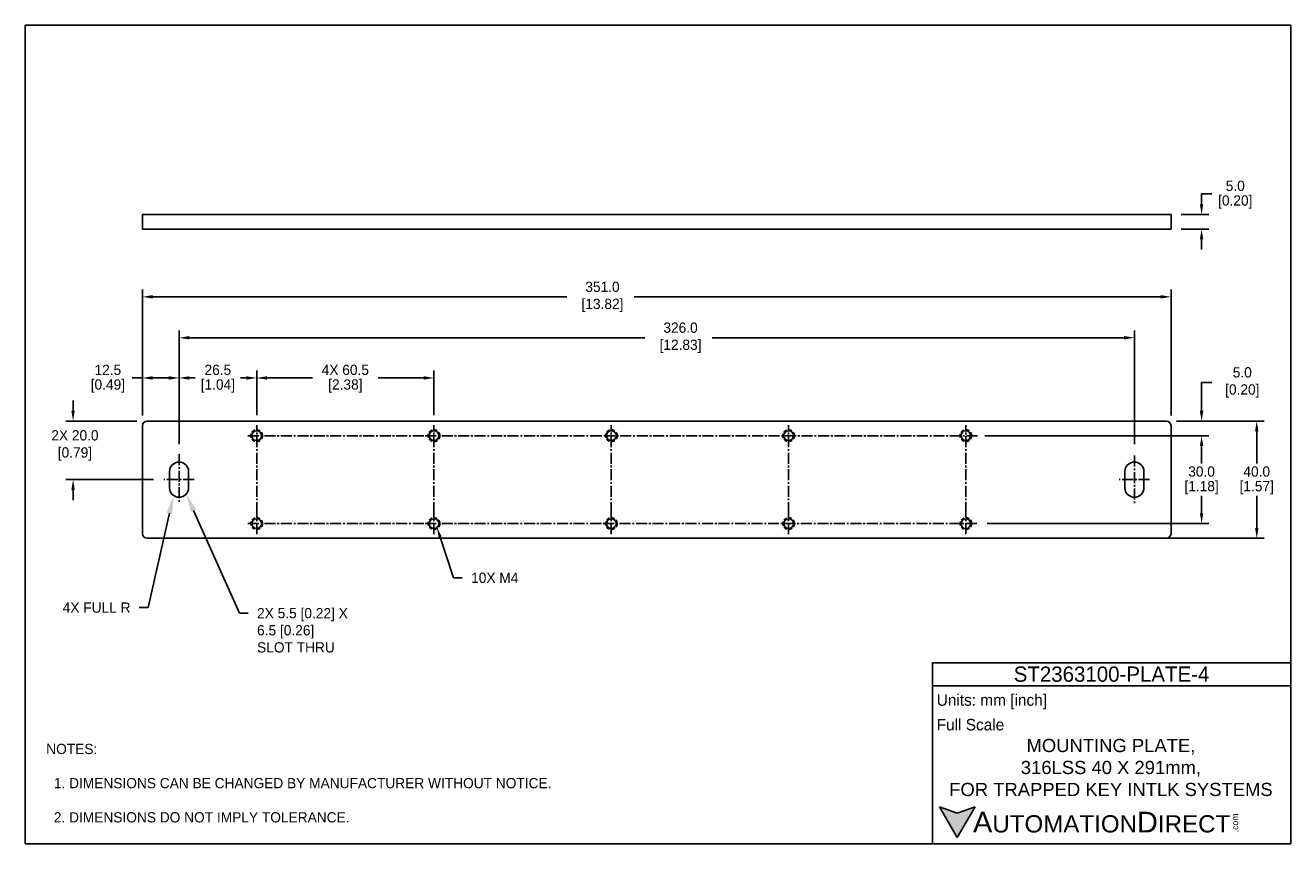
# Model space of a CAD drawing. Header units: inches. Extents: x 0 to 432, y 0 to 279.
import ezdxf
from ezdxf import colors
from ezdxf.entities.mleader import LeaderData, LeaderLine
from ezdxf.math import Vec2, Vec3

# ---------------------------------------------------------------- set-up
doc = ezdxf.new("R2010")
doc.units = ezdxf.units.IN
doc.header["$LTSCALE"] = 10
doc.header["$MEASUREMENT"] = 0
doc.linetypes.add('CENTER2', pattern=[1.125, 0.75, -0.125, 0.125, -0.125])
doc.linetypes.add('HIDDEN2', pattern=[0.1875, 0.125, -0.0625])
for name, color, linetype in [('CENTERLINE', 40, 'CENTER2'), ('DIMENSIONS', 140, 'Continuous'), ('HIDDEN', 102, 'HIDDEN2'), ('TEXT', 140, 'Continuous')]:
    doc.layers.add(name, color=color, linetype=linetype)
doc.styles.add('型式1', font='txt')
doc.dimstyles.get("Standard").update_dxf_attribs({"dimtxt": 3.5, "dimasz": 3.5, "dimexe": 2.5, "dimexo": 3.5, "dimgap": 1, "dimtad": 0, "dimtih": 1, "dimtoh": 1, "dimdec": 1, "dimzin": 0, "dimdsep": 46, "dimtxsty": 'Standard', "dimcen": 0, "dimadec": 0, "dimazin": 0, "dimtfac": 1, "dimtdec": 1, "dimtofl": 0, "dimtmove": 0, "dimatfit": 3, "dimfxl": 1, "dimtolj": 1, "dimtzin": 0, "dimarcsym": 0})

# ---------------------------------------------------------------- blocks, each defined once
blk = doc.blocks.new('*D12')
at = {"layer": 'DEFPOINTS', "color": 0, "transparency": 16777216}
for p in [(390.96, 186.69), (39.96, 142.7), (390.96, 142.7)]:
    blk.add_point(p, dxfattribs=at)
at = {"layer": 'DIMENSIONS', "color": 0, "lineweight": -2, "transparency": 16777216}
for p, q in [((39.96, 146.2), (39.96, 189.19)), ((43.46, 186.69), (184.8, 186.69)), ((387.46, 186.69), (207.8, 186.69)), ((390.96, 146.2), (390.96, 189.19))]:
    blk.add_line(p, q, dxfattribs=at)
at = {"layer": 'DIMENSIONS', "color": 0, "transparency": 16777216}
for points in [[(43.46, 187.28), (43.46, 186.11), (39.96, 186.69)], [(387.46, 187.28), (387.46, 186.11), (390.96, 186.69)]]:
    blk.add_solid(points, dxfattribs=at)
at = {"layer": 'DIMENSIONS', "color": 0, "transparency": 16777216, "insert": (196.3, 186.69), "char_height": 3.5, "attachment_point": 5}
blk.add_mtext('\\A1; 351.0\\P [13.82]', dxfattribs=at)
blk = doc.blocks.new('*D13')
at = {"layer": 'DEFPOINTS', "color": 0, "transparency": 16777216}
for p in [(41.54, 144.29), (16.29, 124.29), (47.26, 124.29)]:
    blk.add_point(p, dxfattribs=at)
at = {"layer": 'DIMENSIONS', "color": 0, "lineweight": -2, "transparency": 16777216}
for p, q in [((16.29, 147.79), (16.29, 151.29)), ((38.04, 144.29), (13.79, 144.29)), ((43.76, 124.29), (13.79, 124.29)), ((16.29, 120.79), (16.29, 117.29))]:
    blk.add_line(p, q, dxfattribs=at)
at = {"layer": 'DIMENSIONS', "color": 0, "transparency": 16777216}
for points in [[(15.71, 147.79), (16.87, 147.79), (16.29, 144.29)], [(15.71, 120.79), (16.87, 120.79), (16.29, 124.29)]]:
    blk.add_solid(points, dxfattribs=at)
at = {"layer": 'DIMENSIONS', "color": 0, "transparency": 16777216, "insert": (16.29, 135.98), "char_height": 3.5, "attachment_point": 5}
blk.add_mtext('\\A1; 2X 20.0\\P [0.79]', dxfattribs=at)
blk = doc.blocks.new('*D15')
at = {"layer": 'DEFPOINTS', "color": 0, "transparency": 16777216}
for p in [(78.96, 159), (78.96, 142.85), (52.46, 132.94)]:
    blk.add_point(p, dxfattribs=at)
at = {"layer": 'DIMENSIONS', "color": 0, "lineweight": -2, "transparency": 16777216}
for p, q in [((52.46, 136.44), (52.46, 161.5)), ((78.96, 146.35), (78.96, 161.5)), ((55.96, 159), (58, 159)), ((75.46, 159), (73.42, 159))]:
    blk.add_line(p, q, dxfattribs=at)
at = {"layer": 'DIMENSIONS', "color": 0, "transparency": 16777216}
for points in [[(55.96, 159.59), (55.96, 158.42), (52.46, 159)], [(75.46, 159.59), (75.46, 158.42), (78.96, 159)]]:
    blk.add_solid(points, dxfattribs=at)
at = {"layer": 'DIMENSIONS', "color": 0, "transparency": 16777216, "char_height": 3.5, "attachment_point": 5}
for s, insert in [('\\A1;26.5', (65.71, 161.75)), ('\\A1;[1.04]', (65.71, 156.25))]:
    blk.add_mtext(s, dxfattribs=dict(at, insert=insert))
blk = doc.blocks.new('*D16')
at = {"layer": 'DEFPOINTS', "color": 0, "transparency": 16777216}
for p in [(39.96, 159), (39.96, 142.7), (52.46, 132.94)]:
    blk.add_point(p, dxfattribs=at)
at = {"layer": 'DIMENSIONS', "color": 0, "lineweight": -2, "transparency": 16777216}
for p, q in [((39.96, 146.2), (39.96, 161.5)), ((52.46, 136.44), (52.46, 161.5)), ((39.96, 159), (36.46, 159)), ((48.96, 159), (43.46, 159))]:
    blk.add_line(p, q, dxfattribs=at)
at = {"layer": 'DIMENSIONS', "color": 0, "transparency": 16777216}
for points in [[(43.46, 159.59), (43.46, 158.42), (39.96, 159)], [(48.96, 159.59), (48.96, 158.42), (52.46, 159)]]:
    blk.add_solid(points, dxfattribs=at)
at = {"layer": 'DIMENSIONS', "color": 0, "transparency": 16777216, "char_height": 3.5, "attachment_point": 5}
for s, insert in [('\\A1;12.5', (28.17, 161.75)), ('\\A1;[0.49]', (28.17, 156.25))]:
    blk.add_mtext(s, dxfattribs=dict(at, insert=insert))
blk = doc.blocks.new('*D17')
at = {"layer": 'DEFPOINTS', "color": 0, "transparency": 16777216}
for p in [(139.46, 159), (78.96, 142.85), (139.46, 142.85)]:
    blk.add_point(p, dxfattribs=at)
at = {"layer": 'DIMENSIONS', "color": 0, "lineweight": -2, "transparency": 16777216}
for p, q in [((78.96, 146.35), (78.96, 161.5)), ((139.46, 146.35), (139.46, 161.5)), ((82.46, 159), (98, 159)), ((135.96, 159), (120.42, 159))]:
    blk.add_line(p, q, dxfattribs=at)
at = {"layer": 'DIMENSIONS', "color": 0, "transparency": 16777216}
for points in [[(82.46, 159.59), (82.46, 158.42), (78.96, 159)], [(135.96, 159.59), (135.96, 158.42), (139.46, 159)]]:
    blk.add_solid(points, dxfattribs=at)
at = {"layer": 'DIMENSIONS', "color": 0, "transparency": 16777216, "char_height": 3.5, "attachment_point": 5}
for s, insert in [('\\A1;4X 60.5', (109.21, 161.75)), ('\\A1;[2.38]', (109.21, 156.25))]:
    blk.add_mtext(s, dxfattribs=dict(at, insert=insert))
blk = doc.blocks.new('*D18')
at = {"layer": 'DEFPOINTS', "color": 0, "transparency": 16777216}
for p in [(389.37, 144.29), (385.87, 104.29), (420.21, 104.29)]:
    blk.add_point(p, dxfattribs=at)
at = {"layer": 'DIMENSIONS', "color": 0, "lineweight": -2, "transparency": 16777216}
for p, q in [((392.87, 144.29), (422.71, 144.29)), ((420.21, 140.79), (420.21, 129.79)), ((420.21, 107.79), (420.21, 118.79)), ((389.37, 104.29), (422.71, 104.29))]:
    blk.add_line(p, q, dxfattribs=at)
at = {"layer": 'DIMENSIONS', "color": 0, "transparency": 16777216}
for points in [[(419.63, 140.79), (420.79, 140.79), (420.21, 144.29)], [(419.63, 107.79), (420.79, 107.79), (420.21, 104.29)]]:
    blk.add_solid(points, dxfattribs=at)
at = {"layer": 'DIMENSIONS', "color": 0, "transparency": 16777216, "char_height": 3.5, "attachment_point": 5}
for s, insert in [('\\A1;40.0', (420.21, 127.04)), ('\\A1;[1.57]', (420.21, 121.54))]:
    blk.add_mtext(s, dxfattribs=dict(at, insert=insert))
blk = doc.blocks.new('*D19')
at = {"layer": 'DEFPOINTS', "color": 0, "transparency": 16777216}
for p in [(389.37, 144.29), (401.39, 144.29), (323.95, 139.29)]:
    blk.add_point(p, dxfattribs=at)
at = {"layer": 'DIMENSIONS', "color": 0, "lineweight": -2, "transparency": 16777216}
for p, q in [((401.39, 147.79), (401.39, 157.48)), ((401.39, 157.48), (404.89, 157.48)), ((392.87, 144.29), (403.89, 144.29)), ((327.45, 139.29), (403.89, 139.29)), ((401.39, 135.79), (401.39, 132.29))]:
    blk.add_line(p, q, dxfattribs=at)
at = {"layer": 'DIMENSIONS', "color": 0, "transparency": 16777216}
for points in [[(400.81, 147.79), (401.98, 147.79), (401.39, 144.29)], [(400.81, 135.79), (401.98, 135.79), (401.39, 139.29)]]:
    blk.add_solid(points, dxfattribs=at)
at = {"layer": 'DIMENSIONS', "color": 0, "transparency": 16777216, "insert": (414.64, 157.48), "char_height": 3.5, "attachment_point": 5}
blk.add_mtext('\\A1; 5.0\\P [0.20]', dxfattribs=at)
blk = doc.blocks.new('*D14')
at = {"layer": 'DEFPOINTS', "color": 0, "transparency": 16777216}
for p in [(324.89, 139.29), (324.69, 109.29), (401.39, 109.29)]:
    blk.add_point(p, dxfattribs=at)
at = {"layer": 'DIMENSIONS', "color": 0, "lineweight": -2, "transparency": 16777216}
for p, q in [((328.39, 139.29), (403.89, 139.29)), ((401.39, 135.79), (401.39, 129.79)), ((401.39, 112.79), (401.39, 118.79)), ((328.19, 109.29), (403.89, 109.29))]:
    blk.add_line(p, q, dxfattribs=at)
at = {"layer": 'DIMENSIONS', "color": 0, "transparency": 16777216}
for points in [[(400.81, 135.79), (401.98, 135.79), (401.39, 139.29)], [(400.81, 112.79), (401.98, 112.79), (401.39, 109.29)]]:
    blk.add_solid(points, dxfattribs=at)
at = {"layer": 'DIMENSIONS', "color": 0, "transparency": 16777216, "char_height": 3.5, "attachment_point": 5}
for s, insert in [('\\A1;30.0', (401.39, 127.04)), ('\\A1;[1.18]', (401.39, 121.54))]:
    blk.add_mtext(s, dxfattribs=dict(at, insert=insert))
blk = doc.blocks.new('*D20')
at = {"layer": 'DEFPOINTS', "color": 0, "transparency": 16777216}
for p in [(378.46, 172.73), (52.46, 132.94), (378.46, 132.94)]:
    blk.add_point(p, dxfattribs=at)
at = {"layer": 'DIMENSIONS', "color": 0, "lineweight": -2, "transparency": 16777216}
for p, q in [((52.46, 136.44), (52.46, 175.23)), ((55.96, 172.73), (211.44, 172.73)), ((374.96, 172.73), (234.44, 172.73)), ((378.46, 136.44), (378.46, 175.23))]:
    blk.add_line(p, q, dxfattribs=at)
at = {"layer": 'DIMENSIONS', "color": 0, "transparency": 16777216}
for points in [[(55.96, 173.31), (55.96, 172.14), (52.46, 172.73)], [(374.96, 173.31), (374.96, 172.14), (378.46, 172.73)]]:
    blk.add_solid(points, dxfattribs=at)
at = {"layer": 'DIMENSIONS', "color": 0, "transparency": 16777216, "insert": (222.94, 172.73), "char_height": 3.5, "attachment_point": 5}
blk.add_mtext('\\A1; 326.0\\P [12.83]', dxfattribs=at)
blk = doc.blocks.new('*D21')
at = {"layer": 'DEFPOINTS', "color": 0, "transparency": 16777216}
for p in [(390.96, 214.82), (401.39, 214.82), (390.96, 209.81)]:
    blk.add_point(p, dxfattribs=at)
at = {"layer": 'DIMENSIONS', "color": 0, "lineweight": -2, "transparency": 16777216}
for p, q in [((401.39, 218.32), (401.39, 221.82)), ((401.39, 221.82), (404.89, 221.82)), ((394.46, 214.82), (403.89, 214.82)), ((394.46, 209.81), (403.89, 209.81)), ((401.39, 206.31), (401.39, 202.81))]:
    blk.add_line(p, q, dxfattribs=at)
at = {"layer": 'DIMENSIONS', "color": 0, "transparency": 16777216}
for points in [[(400.81, 218.32), (401.98, 218.32), (401.39, 214.82)], [(400.81, 206.31), (401.98, 206.31), (401.39, 209.81)]]:
    blk.add_solid(points, dxfattribs=at)
at = {"layer": 'DIMENSIONS', "color": 0, "transparency": 16777216, "char_height": 3.5, "attachment_point": 5}
for s, insert in [('\\A1;5.0', (412.89, 224.57)), ('\\A1;[0.20]', (412.89, 219.07))]:
    blk.add_mtext(s, dxfattribs=dict(at, insert=insert))

msp = doc.modelspace()

# ---------------------------------------------------------------- hatches: boundary and pattern name
at = {"layer": 'TEXT'}
msp.add_hatch(color=256, dxfattribs=at).paths.add_polyline_path([(318.04, 2.09), (324.11, 12.59), (318.04, 10.39), (311.98, 12.59)])

# ---------------------------------------------------------------- linework, layer by layer
for p, q in [((39.96, 209.81), (39.96, 214.82)), ((41.54, 214.82), (39.96, 214.82)), ((389.37, 214.82), (41.54, 214.82)), ((390.96, 214.82), (389.37, 214.82)), ((390.96, 209.81), (390.96, 214.82)), ((41.54, 209.81), (39.96, 209.81)), ((389.37, 209.81), (41.54, 209.81)), ((390.96, 209.81), (389.37, 209.81)), ((39.96, 142.7), (39.96, 105.88)), ((389.37, 144.29), (41.54, 144.29)), ((390.96, 105.88), (390.96, 142.7)), ((49.21, 127.04), (49.21, 121.54)), ((55.71, 121.54), (55.71, 127.04)), ((375.21, 127.04), (375.21, 121.54)), ((381.71, 121.54), (381.71, 127.04)), ((41.54, 104.29), (389.37, 104.29))]:
    msp.add_line(p, q)
for centre in [(78.96, 139.29), (139.46, 139.29), (199.96, 139.29), (260.46, 139.29), (320.96, 139.29), (78.96, 109.29), (139.46, 109.29), (199.96, 109.29), (260.46, 109.29), (320.96, 109.29)]:
    msp.add_circle(centre, 1.65)
for centre, radius, start, end in [((41.54, 142.7), 1.59, 90, 180), ((389.37, 142.7), 1.59, 0, 90), ((52.46, 127.04), 3.25, 0, 180), ((378.46, 127.04), 3.25, 0, 180), ((52.46, 121.54), 3.25, 180, 0), ((378.46, 121.54), 3.25, 180, 0), ((41.54, 105.88), 1.59, 180, 270), ((389.37, 105.88), 1.59, 270, 0)]:
    msp.add_arc(centre, radius, start, end)
at = {"layer": 'CENTERLINE', "ltscale": 0.5}
for p, q in [((78.96, 112.85), (78.96, 142.85)), ((139.46, 112.85), (139.46, 142.85)), ((199.96, 112.85), (199.96, 142.85)), ((260.46, 112.85), (260.46, 142.85)), ((320.96, 112.85), (320.96, 142.85)), ((135.96, 139.29), (75.46, 139.29)), ((196.46, 139.29), (135.96, 139.29)), ((324.89, 139.29), (196.02, 139.29)), ((52.46, 132.94), (52.46, 116.12)), ((378.46, 132.48), (378.46, 115.65)), ((57.66, 124.29), (47.26, 124.29)), ((383.66, 124.29), (373.26, 124.29)), ((78.96, 105.73), (78.96, 112.85)), ((139.46, 105.73), (139.46, 112.85)), ((199.96, 105.73), (199.96, 112.85)), ((260.46, 105.73), (260.46, 112.85)), ((320.96, 105.73), (320.96, 112.85)), ((135.96, 109.29), (75.46, 109.29)), ((196.46, 109.29), (135.96, 109.29)), ((324.69, 109.29), (196.23, 109.29))]:
    msp.add_line(p, q, dxfattribs=at)
at = {"layer": 'DEFPOINTS'}
msp.add_lwpolyline([(431.8, 0), (0, 0), (0, 279.4), (431.8, 279.4)], close=True, dxfattribs=at)
at = {"layer": 'HIDDEN'}
for centre in [(78.96, 139.29), (139.46, 139.29), (199.96, 139.29), (260.46, 139.29), (320.96, 139.29), (78.96, 109.29), (139.46, 109.29), (199.96, 109.29), (260.46, 109.29), (320.96, 109.29)]:
    msp.add_circle(centre, 2, dxfattribs=at)
at = {"layer": 'TEXT'}
for p, q in [((309.54, 61.78), (431.8, 61.78)), ((309.54, 0), (309.54, 61.78)), ((431.8, 61.78), (431.8, 0)), ((309.54, 53.92), (431.8, 53.92)), ((318.04, 2.09), (311.98, 12.59)), ((311.98, 12.59), (318.04, 10.39)), ((318.04, 2.09), (324.11, 12.59)), ((324.11, 12.59), (318.04, 10.39)), ((431.8, 0), (309.54, 0))]:
    msp.add_line(p, q, dxfattribs=at)

# ---------------------------------------------------------------- texts
at = {"layer": 'DIMENSIONS', "char_height": 3.5}
for insert, attachment_point in [((98.61, 112.42), 6), ((130.2, 112.22), 4)]:
    msp.add_mtext('\\A1;', dxfattribs=dict(at, insert=insert, attachment_point=attachment_point))
at = {"layer": 'TEXT', "style": '型式1'}
for s, insert, char_height, width, attachment_point in [('{\\fAR MingtiM BIG-5|b0|i0|c136|p49;\\H1.1078x;ST236\\fAR MingtiM BIG-5|b0|i0|c0|p49;3100\\fAR MingtiM BIG-5|b0|i0|c136|p49;-PLATE-\\fAR MingtiM BIG-5|b0|i0|c0|p49;4}', (370.67, 57.85), 4.7125, 122.2564, 5), ('{\\fArial|b0|i0|c0|p34;     \\H1.2x;A\\H0.8333x;UTOMATION\\H1.2x;D\\H0.8333x;IRECT}', (311.98, 7.33), 5.8906, 99.9641, 4)]:
    msp.add_mtext(s, dxfattribs=dict(at, insert=insert, char_height=char_height, width=width, attachment_point=attachment_point))
at = {"layer": 'TEXT'}
for s, insert, char_height, width, attachment_point in [(' Units: mm [inch]', (309.54, 48.46), 3.9271, 141.0618, 4), (' Full Scale', (309.54, 40.61), 3.9271, 140.6787, 4), ('{\\fArial|b0|i0|c0|p34;MOUNTING PLATE,\\P316LSS 40 X 291mm,\\PFOR TRAPPED KEY INTLK SYSTEMS}', (370.46, 25.99), 4.5, 128.3121, 5)]:
    msp.add_mtext(s, dxfattribs=dict(at, insert=insert, char_height=char_height, width=width, attachment_point=attachment_point))
at = {"layer": 'TEXT', "insert": (7.14, 34.1), "char_height": 3.5, "attachment_point": 1}
msp.add_mtext_dynamic_manual_height_columns('NOTES:\\P\\P  1. DIMENSIONS CAN BE CHANGED BY MANUFACTURER WITHOUT NOTICE.\\P\\P  2. DIMENSIONS DO NOT IMPLY TOLERANCE.', width=542.8457, gutter_width=1, heights=[0], dxfattribs=at)
at = {"layer": 'TEXT', "insert": (411.76, 3.89), "char_height": 2.1206, "width": 6.2841, "attachment_point": 1, "rotation": 90, "style": '型式1'}
msp.add_mtext('{\\fArial|b0|i0|c0|p34;.com}', dxfattribs=at)

# ---------------------------------------------------------------- dimensions: what is measured, and where the dimension line sits
at = {"layer": 'DIMENSIONS'}
for base, p1, p2, picture, middle in [((401.39, 214.82), (390.96, 209.81), (390.96, 214.82), '*D21', (412.89, 221.82)), ((420.21, 104.29), (389.37, 144.29), (385.87, 104.29), '*D18', (420.21, 124.29)), ((401.39, 109.29), (324.89, 139.29), (324.69, 109.29), '*D14', (401.39, 124.29))]:
    dim = msp.add_linear_dim(base=base, p1=p1, p2=p2, angle=90, dimstyle='Standard', override={"dimpost": '\\X'}, dxfattribs=at)
    dim.commit()
    dim.dimension.update_dxf_attribs({"geometry": picture, "text_midpoint": middle})
for base, p1, p2, picture, middle in [((390.96, 186.69), (39.96, 142.7), (390.96, 142.7), '*D12', (196.3, 186.69)), ((378.46, 172.73), (52.46, 132.94), (378.46, 132.94), '*D20', (222.94, 172.73))]:
    dim = msp.add_linear_dim(base=base, p1=p1, p2=p2, text=' <>', dimstyle='Standard', override={"dimpost": '\\X'}, dxfattribs=at)
    dim.commit()
    dim.dimension.update_dxf_attribs({"geometry": picture, "text_midpoint": middle, "dimtype": 160})
dim = msp.add_linear_dim(base=(139.46, 159), p1=(78.96, 142.85), p2=(139.46, 142.85), text='4X <>', dimstyle='Standard', override={"dimpost": '\\X'}, dxfattribs=at)
dim.commit()
dim.dimension.update_dxf_attribs({"geometry": '*D17', "text_midpoint": (109.21, 159)})
for base, p1, p2, text, picture, middle in [((401.39, 144.29), (323.95, 139.29), (389.37, 144.29), ' <>', '*D19', (414.64, 157.48)), ((16.29, 124.29), (41.54, 144.29), (47.26, 124.29), ' 2X <>', '*D13', (16.29, 135.98))]:
    dim = msp.add_linear_dim(base=base, p1=p1, p2=p2, angle=90, text=text, dimstyle='Standard', override={"dimpost": '\\X'}, dxfattribs=at)
    dim.commit()
    dim.dimension.update_dxf_attribs({"geometry": picture, "text_midpoint": middle, "dimtype": 160})
for base, p2, picture, middle in [((39.96, 159), (39.96, 142.7), '*D16', (28.17, 159)), ((78.96, 159), (78.96, 142.85), '*D15', (65.71, 159))]:
    dim = msp.add_linear_dim(base=base, p1=(52.46, 132.94), p2=p2, dimstyle='Standard', override={"dimpost": '\\X'}, dxfattribs=at)
    dim.commit()
    dim.dimension.update_dxf_attribs({"geometry": picture, "text_midpoint": middle})

# ---------------------------------------------------------------- leaders
ml = msp.add_multileader_mtext('Standard', dxfattribs=at)
ml.set_content('4X FULL R', color=256)
ml.set_leader_properties()
ml.build(insert=Vec2(0, 0))
ml.multileader.update_dxf_attribs({"dogleg_length": 3, "arrow_head_size": 6})
ctx = ml.context
ctx.base_point, ctx.char_height, ctx.arrow_head_size, ctx.landing_gap_size, ctx.plane_origin = Vec3(2.58, 80.61), 3.5, 6, 3, Vec3(50.52, 118.65)
ctx.text_align_type = 2
notes = []
notes.append((ctx, [(0, (1, 1, 0), (41.91, 80.61), (-1, 0), 3, [(0, [(50.52, 118.65)], 0, [])])]))
ctx.mtext.insert, ctx.mtext.alignment, ctx.mtext.flow_direction = Vec3(35.91, 82.36), 3, 5
ml = msp.add_multileader_mtext('Standard', dxfattribs=at)
ml.set_content('2X 5.5 [0.22] X\\P6.5 [0.26]\\PSLOT THRU', color=256)
ml.set_leader_properties()
ml.build(insert=Vec2(0, 0))
ml.multileader.update_dxf_attribs({"dogleg_length": 3, "arrow_head_size": 6})
ctx = ml.context
ctx.base_point, ctx.char_height, ctx.arrow_head_size, ctx.landing_gap_size, ctx.plane_origin = Vec3(76.09, 78.7), 3.5, 6, 3, Vec3(55, 119.19)
notes.append((ctx, [(0, (1, 1, 0), (73.09, 78.7), (1, 0), 3, [(0, [(55, 119.19)], 0, [])])]))
ctx.mtext.insert, ctx.mtext.flow_direction = Vec3(79.09, 80.45), 5
ml = msp.add_multileader_mtext('Standard', dxfattribs=at)
ml.set_content('10X M4', color=256)
ml.set_leader_properties()
ml.build(insert=Vec2(0, 0))
ml.multileader.update_dxf_attribs({"text_right_attachment_type": 6, "dogleg_length": 3, "arrow_head_size": 3.5})
ctx = ml.context
ctx.base_point, ctx.char_height, ctx.arrow_head_size, ctx.landing_gap_size, ctx.plane_origin = Vec3(149.13, 90.79), 3.5, 3.5, 3, Vec3(140.47, 108)
ctx.right_attachment = 6
notes.append((ctx, [(0, (1, 1, 0), (146.13, 90.79), (1, 0), 3, [(0, [(140.47, 108)], 0, [])])]))
ctx.mtext.insert, ctx.mtext.flow_direction = Vec3(152.13, 92.54), 5
for ctx, leaders in notes:
    for number, flags, end, landing, length, lines in leaders:
        leader = LeaderData()
        leader.index, (leader.has_last_leader_line, leader.has_dogleg_vector, leader.attachment_direction) = number, flags
        leader.last_leader_point, leader.dogleg_vector, leader.dogleg_length = Vec3(end), Vec3(landing), length
        for number, points, colour, breaks in lines:
            line = LeaderLine()
            line.index, line.vertices, line.color, line.breaks = number, Vec3.list(points), colors.encode_raw_color(colour), breaks
            leader.lines.append(line)
        ctx.leaders.append(leader)

doc.saveas('drawing.dxf')
